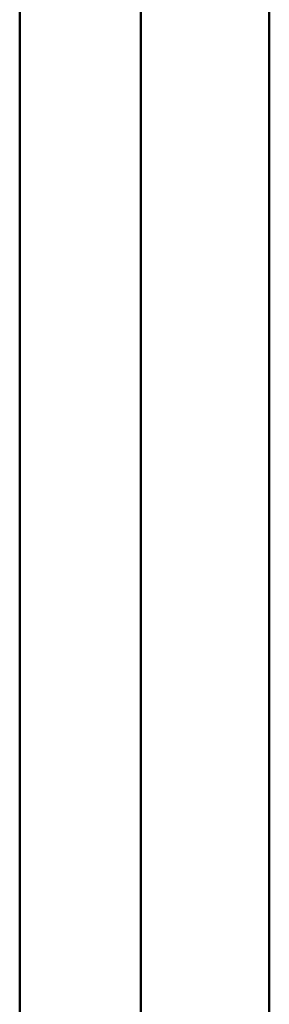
# Model space of a CAD drawing. Header units: millimetres. Extents: x 38 to 2514, y 38 to 1622.
# Tile 210 of 256: x 1472.99 to 1477.37, y 283.75 to 301. Entities that reach past the tile are written whole.
import ezdxf

# ---------------------------------------------------------------- set-up
doc = ezdxf.new("R2010")
doc.units = ezdxf.units.MM
doc.header["$LTSCALE"] = 7.692308
doc.layers.add('Visible (ISO)', color=7, linetype='Continuous', lineweight=50)

msp = doc.modelspace()

# ---------------------------------------------------------------- linework, layer by layer
at = {"layer": 'Visible (ISO)'}
for p, q in [((1475.1162, 426.18), (1475.1162, 283.2931)), ((1472.9949, 424.9552), (1472.9949, 282.0683)), ((1477.3668, 271.3722), (1477.3668, 395.4389))]:
    msp.add_line(p, q, dxfattribs=at)
for centre, major_axis, start_param, end_param in [((1534.8668, 271.3722), (-57.5, 0), 3.1133046, 6.3114734), ((1534.8668, 269.4943), (57.5, 0), 0, 3.1415926)]:
    msp.add_ellipse(centre, major_axis=major_axis, ratio=0.5773503, start_param=start_param, end_param=end_param, dxfattribs=at)

doc.saveas('drawing.dxf')
